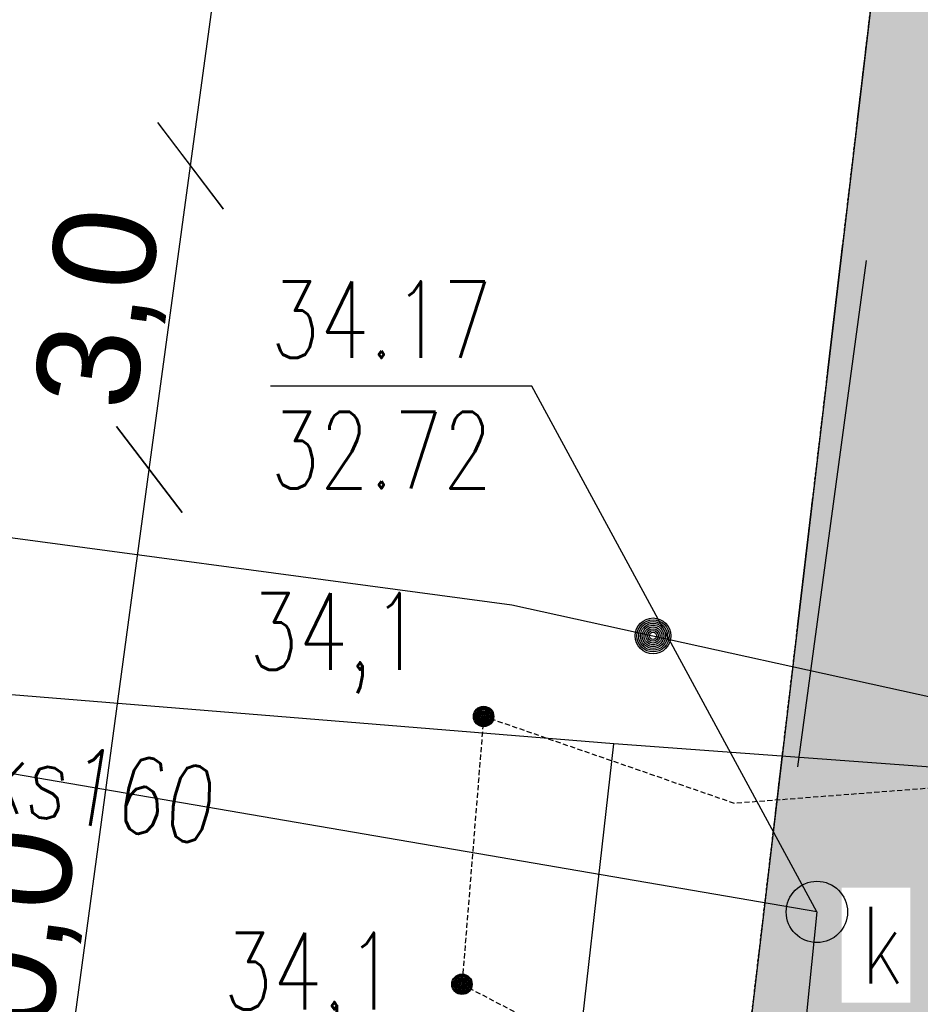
# Model space of a CAD drawing. Header units: millimetres. Extents: x 6197 to 108098, y 4257 to 29730.
# Tile 115 of 148: x 27075 to 27251, y 27748 to 27941. Entities that reach past the tile are written whole.
import ezdxf
from ezdxf.enums import TextEntityAlignment as Align

# ---------------------------------------------------------------- set-up
doc = ezdxf.new("R2010")
doc.units = ezdxf.units.MM
for name, pattern in [('2', [1, 0.5, -0.5]), ('424', [1.5, 1, -0.5]), ('901', [0])]:
    doc.linetypes.add(name, pattern=pattern)
for name, color, linetype in [('218-kontur_uzytku_gruntowego', 7, 'Continuous'), ('219-dzialka_ewidencyjna', 7, 'Continuous'), ('jezdnia', 7, 'Continuous'), ('ogrodzenie_trwale', 7, 'Continuous'), ('pikieta_sztuczna-Atr2', 7, 'Continuous'), ('przewod_kanalizacyjny', 7, 'Continuous'), ('przewod_wodociagowy', 7, 'Continuous'), ('rzedna-Atr2', 7, 'Continuous'), ('rzedna-Atr3', 7, 'Continuous')]:
    doc.layers.add(name, color=color, linetype=linetype)
doc.styles.get("Standard").update_dxf_attribs({"font": 'arial.ttf'})
doc.styles.add('STYL_ARIAL', font='simplex', dxfattribs={"width": 0.75, "oblique": 0.1})
doc.dimstyles.new('ISO-25', dxfattribs={"dimtxt": 2.5, "dimasz": 2.5, "dimexe": 1.25, "dimexo": 0.625, "dimtad": 1, "dimtxsty": 'Standard', "dimcen": 2.5, "dimadec": 0, "dimazin": 0, "dimtfac": 1, "dimtmove": 0, "dimatfit": 3, "dimfxl": 1, "dimarcsym": 0})

# ---------------------------------------------------------------- blocks, each defined once
blk = doc.blocks.new('801')
at = {"color": 0}
for radius in [0.1, 0.09, 0.08, 0.07, 0.06, 0.05, 0.04, 0.03, 0.02, 0.01]:
    blk.add_circle((0, 0), radius, dxfattribs=at)
blk = doc.blocks.new('506')
at = {"color": 0}
blk.add_circle((0, 0), 0.3, dxfattribs=at)
blk = doc.blocks.new('_Oblique')
at = {"color": 0, "linetype": 'ByBlock', "lineweight": -2}
blk.add_line((-0.5, -0.5), (0.5, 0.5), dxfattribs=at)
blk = doc.blocks.new('*D1859')
at = {"color": 0, "lineweight": -2, "transparency": 16777216}
blk.add_line((27394.31086517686, 28132.4245209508), (27270.26733532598, 28147.09633630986), dxfattribs=at)
at = {"layer": 'Defpoints', "color": 0, "transparency": 16777216}
for p in [(27270.26733532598, 28147.09633630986), (27240.07330501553, 27891.81953460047), (27364.11683486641, 27877.14771924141)]:
    blk.add_point(p, dxfattribs=at)
at = {"color": 0, "lineweight": -2, "transparency": 16777216, "xscale": 15, "yscale": 15, "zscale": 15}
for p, rotation in [((27270.26733532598, 28147.09633630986), 173.2544203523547), ((27394.31086517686, 28132.4245209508), 353.2544203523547)]:
    blk.add_blockref('_Oblique', p, dxfattribs=dict(at, rotation=rotation))
at = {"color": 0, "transparency": 16777216, "insert": (27333.7742860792, 28152.31699971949), "char_height": 20, "attachment_point": 5, "rotation": 353.2544203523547}
blk.add_mtext('6,0', dxfattribs=at)
blk = doc.blocks.new('*D1900')
at = {"color": 0, "lineweight": -2, "transparency": 16777216}
blk.add_line((27073.55238445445, 27654.27165448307), (27100.50125425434, 27852.8967216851), dxfattribs=at)
at = {"layer": 'Defpoints', "color": 0, "transparency": 16777216}
for p in [(27100.50125425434, 27852.8967216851), (27331.94168719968, 27821.49555877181), (27304.99281739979, 27622.87049156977)]:
    blk.add_point(p, dxfattribs=at)
at = {"color": 0, "lineweight": -2, "transparency": 16777216, "xscale": 15, "yscale": 15, "zscale": 15}
for p, rotation in [((27100.50125425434, 27852.8967216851), 82.27345600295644), ((27073.55238445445, 27654.27165448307), 262.2734560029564)]:
    blk.add_blockref('_Oblique', p, dxfattribs=dict(at, rotation=rotation))
at = {"color": 0, "transparency": 16777216, "insert": (27074.49751528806, 27755.28412751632), "char_height": 20, "attachment_point": 5, "rotation": 82.27345600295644}
blk.add_mtext('10,0', dxfattribs=at)
blk = doc.blocks.new('*D1901')
at = {"color": 0, "lineweight": -2, "transparency": 16777216}
blk.add_line((27100.50125425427, 27852.89672168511), (27108.56797068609, 27912.35198289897), dxfattribs=at)
at = {"layer": 'Defpoints', "color": 0, "transparency": 16777216}
for p in [(27108.56797068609, 27912.35198289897), (27340.00840363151, 27880.95081998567), (27331.94168719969, 27821.49555877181)]:
    blk.add_point(p, dxfattribs=at)
at = {"color": 0, "lineweight": -2, "transparency": 16777216, "xscale": 15, "yscale": 15, "zscale": 15}
for p, rotation in [((27108.56797068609, 27912.35198289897), 82.2734560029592), ((27100.50125425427, 27852.89672168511), 262.2734560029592)]:
    blk.add_blockref('_Oblique', p, dxfattribs=dict(at, rotation=rotation))
at = {"color": 0, "transparency": 16777216, "insert": (27092.00530840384, 27884.32429172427), "char_height": 20, "attachment_point": 5, "rotation": 82.2734560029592}
blk.add_mtext('3,0', dxfattribs=at)
blk = doc.blocks.new('*D1867')
at = {"color": 0, "lineweight": -2, "transparency": 16777216}
blk.add_line((27108.56348615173, 27912.31888703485), (27124.59357830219, 28030.62096710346), dxfattribs=at)
at = {"layer": 'Defpoints', "color": 0, "transparency": 16777216}
for p in [(27124.59357830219, 28030.62096710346), (27316.39139561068, 28004.63210296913), (27300.36130346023, 27886.33002290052)]:
    blk.add_point(p, dxfattribs=at)
at = {"color": 0, "lineweight": -2, "transparency": 16777216, "xscale": 15, "yscale": 15, "zscale": 15}
for p, rotation in [((27124.59357830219, 28030.62096710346), 82.28334273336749), ((27108.56348615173, 27912.31888703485), 262.2833427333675)]:
    blk.add_blockref('_Oblique', p, dxfattribs=dict(at, rotation=rotation))
at = {"color": 0, "transparency": 16777216, "insert": (27104.04893501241, 27973.16770446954), "char_height": 20, "attachment_point": 5, "rotation": 82.28334273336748}
blk.add_mtext('6,0', dxfattribs=at)
blk = doc.blocks.new('*D1902')
at = {"color": 0, "lineweight": -2, "transparency": 16777216}
blk.add_line((26977.39736646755, 27929.54064363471), (26993.55605373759, 28048.63730218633), dxfattribs=at)
at = {"layer": 'Defpoints', "color": 0, "transparency": 16777216}
for p in [(26993.55605373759, 28048.63730218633), (27375.90448617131, 27996.761382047), (27359.74579890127, 27877.66472349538)]:
    blk.add_point(p, dxfattribs=at)
at = {"color": 0, "lineweight": -2, "transparency": 16777216, "xscale": 15, "yscale": 15, "zscale": 15}
for p, rotation in [((26993.55605373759, 28048.63730218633), 82.27345600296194), ((26977.39736646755, 27929.54064363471), 262.273456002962)]:
    blk.add_blockref('_Oblique', p, dxfattribs=dict(at, rotation=rotation))
at = {"color": 0, "transparency": 16777216, "insert": (26972.94740603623, 27990.78891234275), "char_height": 20, "attachment_point": 5, "rotation": 82.27345600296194}
blk.add_mtext('6,0', dxfattribs=at)
blk = doc.blocks.new('*D1903')
at = {"color": 0, "lineweight": -2, "transparency": 16777216}
blk.add_line((26977.39736646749, 27929.54064363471), (26963.95283908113, 27830.44854161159), dxfattribs=at)
at = {"layer": 'Defpoints', "color": 0, "transparency": 16777216}
for p in [(27359.74579890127, 27877.66472349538), (26963.95283908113, 27830.44854161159), (27346.3012715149, 27778.57262147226)]:
    blk.add_point(p, dxfattribs=at)
at = {"color": 0, "lineweight": -2, "transparency": 16777216, "xscale": 15, "yscale": 15, "zscale": 15}
for p, rotation in [((26977.39736646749, 27929.54064363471), 82.27345600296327), ((26963.95283908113, 27830.44854161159), 262.2734560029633)]:
    blk.add_blockref('_Oblique', p, dxfattribs=dict(at, rotation=rotation))
at = {"color": 0, "transparency": 16777216, "insert": (26958.14579870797, 27881.69453205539), "char_height": 20, "attachment_point": 5, "rotation": 82.27345600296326}
blk.add_mtext('5,0', dxfattribs=at)
blk = doc.blocks.new('*D1904')
at = {"color": 0, "lineweight": -2, "transparency": 16777216}
blk.add_line((26945.43820813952, 27693.98753815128), (26963.95283908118, 27830.44854161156), dxfattribs=at)
at = {"layer": 'Defpoints', "color": 0, "transparency": 16777216}
for p in [(26963.95283908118, 27830.44854161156), (27655.09178356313, 27736.6768254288), (27636.57715262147, 27600.21582196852)]:
    blk.add_point(p, dxfattribs=at)
at = {"color": 0, "lineweight": -2, "transparency": 16777216, "xscale": 15, "yscale": 15, "zscale": 15}
for p, rotation in [((26963.95283908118, 27830.44854161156), 82.2734560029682), ((26945.43820813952, 27693.98753815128), 262.2734560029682)]:
    blk.add_blockref('_Oblique', p, dxfattribs=dict(at, rotation=rotation))
at = {"color": 0, "transparency": 16777216, "insert": (26942.166219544, 27763.91797931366), "char_height": 20, "attachment_point": 5, "rotation": 82.27345600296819}
blk.add_mtext('6,9', dxfattribs=at)

msp = doc.modelspace()

# ---------------------------------------------------------------- hatches: boundary and pattern name
at = {"transparency": 33554585}
h = msp.add_hatch(color=6, dxfattribs=at)
h.set_gradient(color1=(88, 186, 72), color2=(88, 186, 72))
h.paths.add_polyline_path([(27344.6666687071, 27720.0181051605), (27346.75568141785, 27750.59482599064), (27288.14346237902, 27759.01227927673), (27292.58450386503, 27791.74471555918), (27280.57775394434, 27792.63237411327), (27223.3837803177, 27788.18931593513), (27222.6563991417, 27782.03963872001), (27231.18783115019, 27766.30174583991), (27217.2671198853, 27628.86394319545), (27272.59446308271, 27625.08395894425), (27273.68783115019, 27639.12174583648), (27278.38783115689, 27699.44174583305), (27343.03021601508, 27696.06547104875)])
edge = h.paths.add_edge_path(flags=0)
edge.add_arc((27249.58783116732, 27638.40174583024), 0.2000000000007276, 0, 360)
edge = h.paths.add_edge_path(flags=0)
edge.add_arc((27249.58783116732, 27638.40174583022), 0.4000000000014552, 0, 360)
edge = h.paths.add_edge_path(flags=0)
edge.add_arc((27249.58783116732, 27638.40174583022), 0.5999999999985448, 0, 360)
edge = h.paths.add_edge_path(flags=0)
edge.add_arc((27249.58783116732, 27638.4017458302), 0.7999999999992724, 0, 360)
edge = h.paths.add_edge_path(flags=0)
edge.add_arc((27249.58783116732, 27638.40174583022), 1, 0, 360)
edge = h.paths.add_edge_path(flags=0)
edge.add_arc((27249.58783116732, 27638.40174583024), 1.200000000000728, 0, 360)
edge = h.paths.add_edge_path(flags=0)
edge.add_arc((27249.58783116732, 27638.40174583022), 1.400000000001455, 0, 360)
edge = h.paths.add_edge_path(flags=0)
edge.add_arc((27249.58783116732, 27638.40174583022), 1.599999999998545, 0, 360)
edge = h.paths.add_edge_path(flags=0)
edge.add_arc((27249.58783116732, 27638.4017458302), 1.799999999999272, 0, 360)
edge = h.paths.add_edge_path(flags=16)
edge.add_arc((27249.58783116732, 27638.40174583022), 2, 0, 360)
h.paths.add_polyline_path([(27343.03021601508, 27696.06547104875), (27278.38783115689, 27699.44174583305), (27273.68783115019, 27639.12174583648), (27272.59446308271, 27625.08395894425), (27337.87602032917, 27620.62389916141)])
h.paths.add_polyline_path([(27231.18783115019, 27766.30174583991), (27221.0016272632, 27768.04929465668), (27204.64087521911, 27629.72657283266), (27217.2671198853, 27628.86394319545)])
edge = h.paths.add_edge_path()
edge.add_line((27280.57775394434, 27792.63237411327), (27283.78783116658, 27792.88174583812))
edge.add_line((27283.78783116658, 27792.88174583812), (27292.63891485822, 27792.1457485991))
edge.add_line((27292.63891485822, 27792.1457485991), (27297.25945149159, 27826.20114335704))
edge.add_line((27297.25945149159, 27826.20114335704), (27292.30484639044, 27826.87336972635))
edge.add_line((27292.30484639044, 27826.87336972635), (27300.37156282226, 27886.32863094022))
edge.add_line((27300.37156282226, 27886.32863094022), (27304.85323156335, 27885.72057119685))
edge.add_line((27304.85323156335, 27885.72057119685), (27320.90527494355, 28004.01999592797))
edge.add_line((27320.90527494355, 28004.01999592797), (27286.93446700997, 28008.62355670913))
edge.add_line((27286.93446700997, 28008.62355670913), (27282.55871836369, 27957.81478855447))
edge.add_arc((27282.25783115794, 27954.32774584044), 3.499999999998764, 0, 85.06832210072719, ccw=False)
edge.add_arc((27282.25783115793, 27954.32774584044), 3.5, -94.91287611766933, 0, ccw=False)
edge.add_line((27281.95808825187, 27950.84060457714), (27269.38783115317, 27804.88174583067))
edge.add_line((27269.38783115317, 27804.88174583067), (27229.94821710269, 27813.55572262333))
edge.add_line((27229.94821710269, 27813.55572262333), (27227.64039178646, 27796.54603123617))
edge.add_line((27227.64039178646, 27796.54603123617), (27280.57775394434, 27792.63237411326))
h.paths.add_polyline_path([(27224.40053958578, 27796.7855533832), (27223.3837803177, 27788.18931593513), (27280.57775394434, 27792.63237411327)])
edge = h.paths.add_edge_path()
edge.add_line((27226.47447155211, 27814.31970546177), (27269.38783115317, 27804.88174583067))
edge.add_line((27269.38783115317, 27804.88174583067), (27281.95808825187, 27950.84060457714))
edge.add_arc((27282.25783115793, 27954.32774584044), 3.499999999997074, 179.9999999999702, 265.08712388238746, ccw=False)
edge.add_arc((27282.25783115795, 27954.32774584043), 3.500000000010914, 85.06832210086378, 179.9999999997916, ccw=False)
edge.add_line((27282.55871836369, 27957.81478855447), (27286.93446700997, 28008.62355670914))
edge.add_line((27286.93446700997, 28008.62355670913), (27277.956457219, 28009.84008920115))
edge.add_line((27277.956457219, 28009.84008920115), (27272.44783115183, 27984.82174583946))
edge.add_line((27272.44783115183, 27984.82174583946), (27247.29777704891, 27990.37128829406))
edge.add_line((27247.29777704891, 27990.37128829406), (27226.47447155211, 27814.31970546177))
h.paths.add_polyline_path([(27224.40053958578, 27796.7855533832), (27227.64039178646, 27796.54603123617), (27229.94821710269, 27813.55572262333), (27226.47447155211, 27814.31970546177)])
h.paths.add_polyline_path([(27221.0016272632, 27768.04929465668), (27231.18783115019, 27766.30174583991), (27222.6563991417, 27782.03963872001)], flags=17)
h.paths.add_polyline_path([(27236.0558311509, 27748.55774584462), (27249.44868829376, 27748.55774584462), (27249.44868829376, 27771.05774584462), (27236.0558311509, 27771.05774584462)], flags=16)
h.paths.add_polyline_path([(27216.60154543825, 27640.11431726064), (27259.81583115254, 27640.11431726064), (27259.81583115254, 27666.90003154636), (27216.60154543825, 27666.90003154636)])
h.paths.add_polyline_path([(27296.68240797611, 27757.78597908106), (27326.58244921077, 27753.78920879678), (27323.31635100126, 27753.96100922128), (27296.36183115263, 27757.83201795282)], flags=17)
h.paths.add_polyline_path([(27286.08383115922, 27712.22641250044), (27312.51240258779, 27712.22641250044), (27312.51240258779, 27742.22641250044), (27286.08383115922, 27742.22641250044)], flags=16)
h.paths.add_polyline_path([(27276.45954543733, 27670.55031726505), (27323.42383115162, 27670.55031726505), (27323.42383115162, 27697.33603155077), (27276.45954543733, 27697.33603155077)], flags=16)
h.paths.add_polyline_path([(27277.65354543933, 27793.27831726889), (27289.12776449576, 27792.00027216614), (27297.74710532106, 27822.66985106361), (27277.65354543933, 27820.06403155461)])
h = msp.add_hatch(color=1, dxfattribs=at)
h.set_gradient(color1=(228, 162, 119), color2=(228, 162, 119))
h.paths.add_polyline_path([(27172.88928033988, 27537.99656773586), (27182.30783116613, 27599.7217458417), (27165.02983116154, 27602.29974583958), (27146.86383115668, 27605.00974583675), (27153.06583116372, 27646.94174583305), (27165.64783115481, 27732.02174584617), (26788.04783115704, 27788.02174584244), (26754.04383116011, 27558.73974583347), (26887.18183115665, 27538.99574584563), (26880.55183115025, 27494.28574583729), (26883.77983116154, 27493.81174584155), (26892.57783115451, 27492.52174583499), (27125.51983116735, 27458.35974584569), (27131.1598311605, 27497.75774584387), (27141.45183116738, 27496.2457458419), (27165.96783115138, 27492.64174583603), (27171.98583115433, 27532.07574584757), (27172.88928033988, 27537.99656773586), (26897.18282338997, 27537.99656773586), (26881.15219662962, 27553.0643358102), (26897.2153037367, 27553.02962995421), (26897.18282338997, 27537.99656773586)])
h.paths.add_polyline_path([(26807.27287803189, 27728.2955348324, -1), (26867.27287803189, 27728.2955348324, -1)], flags=16)
h.paths.add_polyline_path([(27088.86641223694, 27719.98956667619), (27097.52189992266, 27783.78433194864), (27056.68189443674, 27789.32538477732), (27048.02640675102, 27725.53061950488)], flags=9)
h.paths.add_polyline_path([(26957.70623937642, 27737.2551111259), (26964.27259790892, 27785.6520722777), (26923.43259242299, 27791.19312510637), (26916.8662338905, 27742.79616395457)], flags=9)
h.paths.add_polyline_path([(26944.19332961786, 27655.43340170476), (26950.75968815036, 27703.83036285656), (26909.91968266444, 27709.37141568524), (26903.35332413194, 27660.97445453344)], flags=24)
h.paths.add_polyline_path([(27177.23747211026, 27572.62234622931), (27241.46700871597, 27568.23416088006), (27244.27622845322, 27609.35249741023), (27180.04669184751, 27613.74068275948)], flags=9)
h.paths.add_polyline_path([(26809.56509112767, 27698.39405741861), (26864.16263546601, 27698.39405741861), (26864.16263546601, 27760.2153398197), (26809.56509112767, 27760.2153398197)], flags=24)
h.paths.add_polyline_path([(26869.95447371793, 27547.68457857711), (27190.8439031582, 27546.99125436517), (27190.93359621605, 27588.50365745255), (26870.04416677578, 27589.19698166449)], flags=9)
h.paths.add_polyline_path([(26950.68800113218, 27493.97030089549), (26968.03920174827, 27491.69305756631), (26971.45506674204, 27517.71985849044), (26954.10386612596, 27519.99710181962)], flags=24)
h.paths.add_polyline_path([(26928.64783116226, 27590.62174584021), (26977.21925973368, 27590.62174584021), (26977.21925973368, 27620.62174584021), (26928.64783116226, 27620.62174584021)], flags=24)
h.paths.add_polyline_path([(26922.4078311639, 27635.7670791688), (26966.1578311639, 27635.7670791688), (26966.1578311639, 27673.2670791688), (26922.4078311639, 27673.2670791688)], flags=24)

# ---------------------------------------------------------------- linework, layer by layer
at = {"color": 1, "linetype": '2', "lineweight": 30, "ltscale": 50}
msp.add_line((27151.14765441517, 27176.59331934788), (27250.04783116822, 28013.62174584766), dxfattribs=at)
for p, q in [((27250.04783116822, 28013.62174584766), (27204.64087521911, 27629.72657283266)), ((27240.83527647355, 27893.79815635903), (27227.39074908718, 27794.70605433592))]:
    msp.add_line(p, q)
at = {"layer": '218-kontur_uzytku_gruntowego', "color": 3, "linetype": '2'}
msp.add_polyline3d([(27151.04783116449, 27176.62174583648, 0), (27250.04783116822, 28013.62174584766, 0)], dxfattribs=at)
at = {"layer": '219-dzialka_ewidencyjna', "color": 7}
msp.add_polyline3d([(27250.04783116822, 28013.62174584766, 0), (27151.04783116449, 27176.62174583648, 0)], dxfattribs=at)
at = {"layer": 'jezdnia', "color": 7, "linetype": '424'}
msp.add_polyline3d([(27346.54783115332, 27695.88174584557, 0), (27339.34783116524, 27788.26174584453, 0), (27283.78783116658, 27792.88174583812, 0), (27215.04783116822, 27787.54174583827, 0), (27165.94783116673, 27804.5617458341, 0), (27161.70783116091, 27752.14174584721, 0), (27180.78783115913, 27742.14174584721, 0), (27192.927831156, 27721.88174584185, 0), (27182.30783116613, 27599.7217458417, 0), (27185.30783115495, 27571.24174583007, 0), (27166.62783116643, 27455.06174584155, 0), (27167.20783116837, 27448.88174583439, 0), (27171.28783116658, 27438.24174584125, 0), (27178.04783115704, 27426.28174583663, 0), (27179.46783116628, 27418.40174583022, 0), (27145.60583115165, 27164.85974583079, 0)], dxfattribs=at)
at = {"layer": 'ogrodzenie_trwale', "color": 7, "linetype": '901'}
msp.add_polyline3d([(27050.84783115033, 27842.62174583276, 0), (27171.44783115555, 27826.42174584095, 0), (27269.38783115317, 27804.88174583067, 0)], dxfattribs=at)
at = {"layer": 'ogrodzenie_trwale', "color": 7}
for radius in [3.5, 3.15, 2.8, 2.45, 2.1, 1.75, 1.4, 1.05, 0.7000000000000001]:
    msp.add_circle((27199.10383115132, 27820.33974583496), radius, dxfattribs=at)
at = {"layer": 'przewod_kanalizacyjny', "color": 34}
for points in [[(27231.18783115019, 27766.30174583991, 0), (26827.94783115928, 27835.48174583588, 0)], [(27231.18783115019, 27766.30174583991, 0), (27170.44783115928, 27166.62174583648, 0)]]:
    msp.add_polyline3d(points, dxfattribs=at)
at = {"layer": 'przewod_wodociagowy', "color": 5}
for points in [[(27294.24783116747, 27791.62174583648, 0), (27191.44783115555, 27799.22174583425, 0), (26751.04783116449, 27835.02174583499, 0), (26448.84783115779, 27894.22174583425, 0), (26405.24783116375, 27894.42174582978, 0), (26206.64783115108, 27909.22174583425, 0)], [(27174.04783115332, 27646.02174583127, 0), (27191.44783115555, 27799.22174583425, 0)]]:
    msp.add_polyline3d(points, dxfattribs=at)
at = {"layer": 'rzedna-Atr2', "color": 7}
msp.add_polyline3d([(27231.18783115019, 27766.30174583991, 0), (27175.38783116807, 27869.23574584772, 0), (27124.22783116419, 27869.23574584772, 0)], dxfattribs=at)

# ---------------------------------------------------------------- block references
at = {"layer": 'jezdnia', "color": 7, "xscale": 20, "yscale": 20, "zscale": 20}
msp.add_blockref('506', (27231.18783115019, 27766.30174583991, 683.48), dxfattribs=at)
at = {"layer": 'pikieta_sztuczna-Atr2', "color": 7, "xscale": 20, "yscale": 20, "zscale": 20}
for p in [(27165.94783116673, 27804.5617458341, 681.22), (27161.70783116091, 27752.14174584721, 682.4)]:
    msp.add_blockref('801', p, dxfattribs=at)

# ---------------------------------------------------------------- texts
at = {"layer": 'jezdnia', "color": 7, "style": 'STYL_ARIAL', "width": 0.75}
msp.add_text('k', height=15, dxfattribs=at).set_placement((27239.8058311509, 27767.30774584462), align=Align.TOP_LEFT)
at = {"layer": 'pikieta_sztuczna-Atr2', "color": 7, "style": 'STYL_ARIAL', "width": 0.75}
for p in [(27120.06183116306, 27828.69974584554), (27115.03783116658, 27762.2217458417)]:
    msp.add_text('34,1', height=15, dxfattribs=at).set_placement(p, align=Align.TOP_LEFT)
at = {"layer": 'przewod_kanalizacyjny', "color": 34, "style": 'STYL_ARIAL', "width": 0.75}
msp.add_text('ks160', height=15, rotation=350.5376999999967, dxfattribs=at).set_placement((27066.75983116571, 27782.2817458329), align=Align.BOTTOM_LEFT)
at = {"layer": 'rzedna-Atr2', "color": 34, "style": 'STYL_ARIAL', "width": 0.75}
msp.add_text('34.17', height=15, dxfattribs=at).set_placement((27124.22783116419, 27870.22974583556), align=Align.BOTTOM_LEFT)
at = {"layer": 'rzedna-Atr3', "color": 34, "style": 'STYL_ARIAL', "width": 0.75}
msp.add_text('32.72', height=15, dxfattribs=at).set_placement((27124.22783116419, 27844.70974584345), align=Align.BOTTOM_LEFT)

# ---------------------------------------------------------------- dimensions: what is measured, and where the dimension line sits
at = {"color": 1}
for p1, p2, distance, text, picture, middle in [((27364.11683486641, 27877.14771924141), (27240.07330501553, 27891.81953460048), -257.05626807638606, '6,0', '*D1859', (27333.7742860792, 28152.31699971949)), ((27359.74579890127, 27877.66472349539), (27375.90448617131, 27996.761382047), 385.851571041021, '6,0', '*D1902', (26972.94740603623, 27990.78891234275)), ((27300.36130346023, 27886.33002290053), (27316.39139561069, 28004.63210296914), 193.5505716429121, '6,0', '*D1867', (27104.04893501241, 27973.16770446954)), ((27359.74579890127, 27877.66472349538), (27346.30127151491, 27778.57262147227), -385.8515710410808, '5,0', '*D1903', (26958.14579870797, 27881.69453205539)), ((27331.94168719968, 27821.49555877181), (27340.00840363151, 27880.95081998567), 233.56092788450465, '3,0', '*D1901', (27092.00530840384, 27884.32429172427)), ((27304.99281739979, 27622.87049156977), (27331.94168719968, 27821.49555877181), 233.5609278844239, '10,0', '*D1900', (27074.49751528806, 27755.28412751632)), ((27636.57715262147, 27600.21582196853), (27655.09178356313, 27736.6768254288), 697.4712720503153, '6,9', '*D1904', (26942.166219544, 27763.91797931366))]:
    dim = msp.add_aligned_dim(p1=p1, p2=p2, distance=distance, text=text, dimstyle='ISO-25', override={"dimtxt": 20, "dimasz": 15, "dimblk1": 'Oblique', "dimblk2": 'Oblique', "dimsah": 1, "dimse1": 1, "dimse2": 1, "dimtmove": 2}, dxfattribs=at)
    dim.commit()
    dim.dimension.update_dxf_attribs({"geometry": picture, "text_midpoint": middle})

doc.saveas('drawing.dxf')
